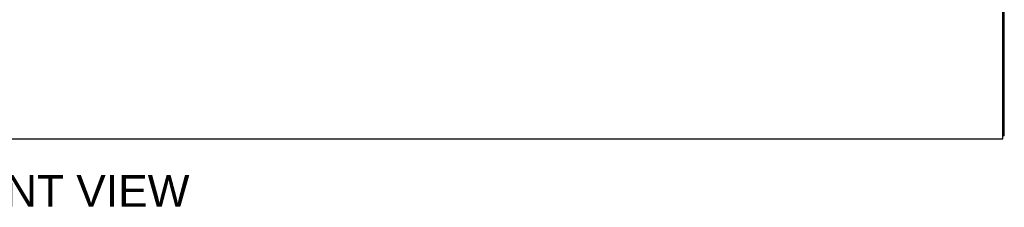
# Model space of a CAD drawing. Header units: inches. Extents: x 0 to 293, y 0 to 190.
# Tile 11 of 104: x 84 to 124, y 59 to 67. Entities that reach past the tile are written whole.
import ezdxf

# ---------------------------------------------------------------- set-up
doc = ezdxf.new("R2010")
doc.units = ezdxf.units.IN
doc.header["$LTSCALE"] = 16.12069
doc.header["$MEASUREMENT"] = 0
doc.layers.get('0').update_dxf_attribs({"linetype": 'CONTINUOUS'})
doc.layers.add('DIMENSIONS', color=7, linetype='CONTINUOUS')
doc.styles.get("Standard").update_dxf_attribs({"font": 'arial.ttf'})

msp = doc.modelspace()

# ---------------------------------------------------------------- linework, layer by layer
at = {"color": 7, "linetype": 'Continuous'}
for p, q in [((123.745, 61.987), (123.745, 99.425)), ((123.682, 61.862), (123.682, 69.05)), ((46.057, 61.862), (123.682, 61.862)), ((123.745, 61.987), (123.682, 61.987))]:
    msp.add_line(p, q, dxfattribs=at)

# ---------------------------------------------------------------- texts
at = {"layer": 'DIMENSIONS', "color": 2, "linetype": 'Continuous', "insert": (84.843, 60.39), "char_height": 1.2931, "width": 11.31586, "attachment_point": 2, "line_spacing_factor": 0.9}
msp.add_mtext('FRONT VIEW', dxfattribs=at)

doc.saveas('drawing.dxf')
